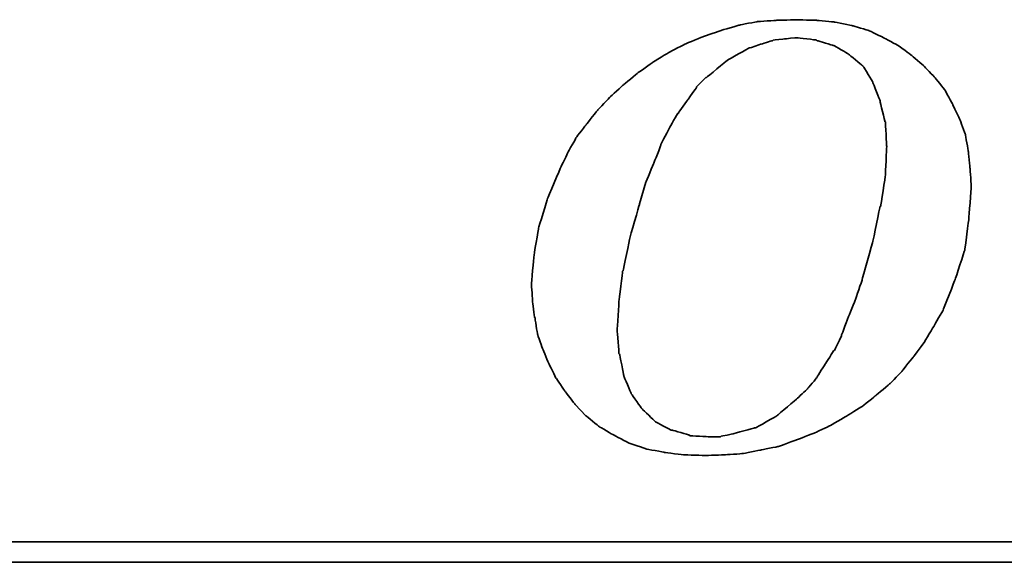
# Model space of a CAD drawing. Header units: millimetres. Extents: x 2494 to 2744, y 453 to 558.
# Tile 35 of 52: x 2672.98 to 2680.27, y 485.65 to 489.67. Entities that reach past the tile are written whole.
import ezdxf

# ---------------------------------------------------------------- set-up
doc = ezdxf.new("R2010")
doc.units = ezdxf.units.MM
doc.header["$LTSCALE"] = 0.2
doc.layers.add('layer 1', color=7, linetype='Continuous')

# ---------------------------------------------------------------- blocks, each defined once
blk = doc.blocks.new('TBI MOTION logo(完整正式版)')
at = {"layer": 'layer 1', "color": 22, "lineweight": 35}
for points, knots in [([(-11.34375, -6.98375), (-11.34375, -6.98375), (-10.91375, -7.43875), (-10.91375, -7.43875), (-10.91375, -7.43875), (-10.91375, -7.43875), (-10.38625, -7.87125), (-10.38625, -7.87125), (-10.38625, -7.87125), (-10.38625, -7.87125), (-9.81125, -8.20375), (-9.81125, -8.20375), (-9.81125, -8.20375), (-9.81125, -8.20375), (-9.21125, -8.51875), (-9.21125, -8.51875), (-9.21125, -8.51875), (-9.21125, -8.51875), (-8.51625, -8.75875), (-8.51625, -8.75875), (-8.51625, -8.75875), (-8.51625, -8.75875), (-7.77125, -8.90375), (-7.77125, -8.90375), (-7.77125, -8.90375), (-7.77125, -8.90375), (-6.97875, -8.99875), (-6.97875, -8.99875), (-6.97875, -8.99875), (-6.97875, -8.99875), (-6.14125, -9.02375), (-6.14125, -9.02375), (-6.14125, -9.02375), (-6.14125, -9.02375), (-5.37125, -8.99875), (-5.37125, -8.99875), (-5.37125, -8.99875), (-5.37125, -8.99875), (-4.65375, -8.94875), (-4.65375, -8.94875), (-4.65375, -8.94875), (-4.65375, -8.94875), (-3.93375, -8.80625), (-3.93375, -8.80625), (-3.93375, -8.80625), (-3.93375, -8.80625), (-3.21375, -8.66375), (-3.21375, -8.66375), (-3.21375, -8.66375), (-3.21375, -8.66375), (-2.49375, -8.39875), (-2.49375, -8.39875), (-2.49375, -8.39875), (-2.49375, -8.39875), (-1.79875, -8.13375), (-1.79875, -8.13375), (-1.79875, -8.13375), (-1.79875, -8.13375), (-1.17375, -7.84375), (-1.17375, -7.84375), (-1.17375, -7.84375), (-1.17375, -7.84375), (-0.52375, -7.46375), (-0.52375, -7.46375), (-0.52375, -7.46375), (-0.52375, -7.46375), (0.10124, -7.07875), (0.10124, -7.07875), (0.10124, -7.07875), (0.10124, -7.07875), (0.67625, -6.62375), (0.67625, -6.62375), (0.67625, -6.62375), (0.67625, -6.62375), (1.24874, -6.14375), (1.24874, -6.14375), (1.24874, -6.14375), (1.24874, -6.14375), (1.72874, -5.64125), (1.72874, -5.64125), (1.72874, -5.64125), (1.72874, -5.64125), (2.18624, -5.06375), (2.18624, -5.06375), (2.18624, -5.06375), (2.18624, -5.06375), (2.61625, -4.48874), (2.61625, -4.48874), (2.61625, -4.48874), (2.61625, -4.48874), (3.00125, -3.83874), (3.00125, -3.83874), (3.00125, -3.83874), (3.00125, -3.83874), (3.36124, -3.21374), (3.36124, -3.21374), (3.36124, -3.21374), (3.36124, -3.21374), (3.84374, -1.99125), (3.84374, -1.99125), (3.84374, -1.99125), (3.84374, -1.99125), (4.22625, -0.81875), (4.22625, -0.81875), (4.22625, -0.81875), (4.22625, -0.81875), (4.39125, 0.45624), (4.39125, 0.45624), (4.39125, 0.45624), (4.39125, 0.45624), (4.48874, 1.70124), (4.48874, 1.70124), (4.48874, 1.70124), (4.48874, 1.70124), (4.43874, 2.44625), (4.43874, 2.44625), (4.43874, 2.44625), (4.43874, 2.44625), (4.36874, 3.14125), (4.36874, 3.14125), (4.36874, 3.14125), (4.36874, 3.14125), (4.25125, 3.81125), (4.25125, 3.81125), (4.25125, 3.81125), (4.25125, 3.81125), (4.03124, 4.41125), (4.03124, 4.41125), (4.03124, 4.41125), (4.03124, 4.41125), (3.74374, 5.01125), (3.74374, 5.01125), (3.74374, 5.01125), (3.74374, 5.01125), (3.43124, 5.58875), (3.43124, 5.58875), (3.43124, 5.58875), (3.43124, 5.58875), (3.02625, 6.09125), (3.02625, 6.09125), (3.02625, 6.09125), (3.02625, 6.09125), (2.59374, 6.54875), (2.59374, 6.54875), (2.59374, 6.54875), (2.59374, 6.54875), (2.09124, 6.98125), (2.09124, 6.98125), (2.09124, 6.98125), (2.09124, 6.98125), (1.56124, 7.36625), (1.56124, 7.36625), (1.56124, 7.36625), (1.56124, 7.36625), (0.98624, 7.67625), (0.98624, 7.67625), (0.98624, 7.67625), (0.98624, 7.67625), (0.38624, 7.96375), (0.38624, 7.96375), (0.38624, 7.96375), (0.38624, 7.96375), (-0.25875, 8.15625), (-0.25875, 8.15625), (-0.25875, 8.15625), (-0.25875, 8.15625), (-0.98125, 8.30125), (-0.98125, 8.30125), (-0.98125, 8.30125), (-0.98125, 8.30125), (-1.70124, 8.37125), (-1.70124, 8.37125), (-1.70124, 8.37125), (-1.70124, 8.37125), (-2.49375, 8.39624), (-2.49375, 8.39624), (-2.49375, 8.39624), (-2.49375, 8.39624), (-3.28625, 8.37125), (-3.28625, 8.37125), (-3.28625, 8.37125), (-3.28625, 8.37125), (-4.05125, 8.32125), (-4.05125, 8.32125), (-4.05125, 8.32125), (-4.05125, 8.32125), (-4.77375, 8.18125), (-4.77375, 8.18125), (-4.77375, 8.18125), (-4.77375, 8.18125), (-5.51625, 7.96375), (-5.51625, 7.96375), (-5.51625, 7.96375), (-5.51625, 7.96375), (-6.21125, 7.72625), (-6.21125, 7.72625), (-6.21125, 7.72625), (-6.21125, 7.72625), (-6.92875, 7.43625), (-6.92875, 7.43625), (-6.92875, 7.43625), (-6.92875, 7.43625), (-7.57875, 7.10125), (-7.57875, 7.10125), (-7.57875, 7.10125), (-7.57875, 7.10125), (-8.24875, 6.69125), (-8.24875, 6.69125), (-8.24875, 6.69125), (-8.24875, 6.69125), (-8.84875, 6.26125), (-8.84875, 6.26125), (-8.84875, 6.26125), (-8.84875, 6.26125), (-9.42625, 5.78125), (-9.42625, 5.78125), (-9.42625, 5.78125), (-9.42625, 5.78125), (-9.95375, 5.30125), (-9.95375, 5.30125), (-9.95375, 5.30125), (-9.95375, 5.30125), (-10.43375, 4.79624), (-10.43375, 4.79624), (-10.43375, 4.79624), (-10.43375, 4.79624), (-10.88875, 4.22125), (-10.88875, 4.22125), (-10.88875, 4.22125), (-10.88875, 4.22125), (-11.29875, 3.69375), (-11.29875, 3.69375), (-11.29875, 3.69375), (-11.29875, 3.69375), (-11.63375, 3.09125), (-11.63375, 3.09125), (-11.63375, 3.09125), (-11.63375, 3.09125), (-11.91875, 2.49625), (-11.91875, 2.49625), (-11.91875, 2.49625), (-11.91875, 2.49625), (-12.44875, 1.24625), (-12.44875, 1.24625), (-12.44875, 1.24625), (-12.44875, 1.24625), (-12.80875, 0.06874), (-12.80875, 0.06874), (-12.80875, 0.06874), (-12.80875, 0.06874), (-12.99875, -1.07875), (-12.99875, -1.07875), (-12.99875, -1.07875), (-12.99875, -1.07875), (-13.09375, -2.18375), (-13.09375, -2.18375), (-13.09375, -2.18375), (-13.09375, -2.18375), (-13.04875, -2.85375), (-13.04875, -2.85375), (-13.04875, -2.85375), (-13.04875, -2.85375), (-12.97375, -3.50375), (-12.97375, -3.50375), (-12.97375, -3.50375), (-12.97375, -3.50375), (-12.95375, -3.50375), (-12.95375, -3.50375), (-12.95375, -3.50375), (-12.95375, -3.50375), (-12.85375, -4.17375), (-12.85375, -4.17375), (-12.85375, -4.17375), (-12.85375, -4.17375), (-12.63875, -4.77624), (-12.63875, -4.77624), (-12.63875, -4.77624), (-12.63875, -4.77624), (-12.39875, -5.35125), (-12.39875, -5.35125), (-12.39875, -5.35125), (-12.39875, -5.35125), (-12.11375, -5.92875), (-12.11375, -5.92875), (-12.11375, -5.92875), (-12.11375, -5.92875), (-11.75375, -6.45375), (-11.75375, -6.45375), (-11.75375, -6.45375), (-11.75375, -6.45375), (-11.34375, -6.98375), (-11.34375, -6.98375)], [0, 0, 0, 0, 0.01369863, 0.01369863, 0.01369863, 0.01369864, 0.02739726, 0.02739726, 0.02739726, 0.02739727, 0.04109589, 0.04109589, 0.04109589, 0.0410959, 0.05479452, 0.05479452, 0.05479452, 0.05479453, 0.06849315, 0.06849315, 0.06849315, 0.06849316, 0.08219178, 0.08219178, 0.08219178, 0.08219179, 0.09589041, 0.09589041, 0.09589041, 0.09589042, 0.10958904, 0.10958904, 0.10958904, 0.10958905, 0.12328767, 0.12328767, 0.12328767, 0.12328768, 0.1369863, 0.1369863, 0.1369863, 0.13698631, 0.15068493, 0.15068493, 0.15068493, 0.15068494, 0.16438356, 0.16438356, 0.16438356, 0.16438357, 0.17808219, 0.17808219, 0.17808219, 0.1780822, 0.19178082, 0.19178082, 0.19178082, 0.19178083, 0.20547945, 0.20547945, 0.20547945, 0.20547946, 0.21917808, 0.21917808, 0.21917808, 0.21917809, 0.23287671, 0.23287671, 0.23287671, 0.23287672, 0.24657534, 0.24657534, 0.24657534, 0.24657535, 0.26027397, 0.26027397, 0.26027397, 0.26027398, 0.2739726, 0.2739726, 0.2739726, 0.27397261, 0.28767123, 0.28767123, 0.28767123, 0.28767124, 0.30136986, 0.30136986, 0.30136986, 0.30136987, 0.31506849, 0.31506849, 0.31506849, 0.3150685, 0.32876712, 0.32876712, 0.32876712, 0.32876713, 0.34246575, 0.34246575, 0.34246575, 0.34246576, 0.35616438, 0.35616438, 0.35616438, 0.35616439, 0.36986301, 0.36986301, 0.36986301, 0.36986302, 0.38356164, 0.38356164, 0.38356164, 0.38356165, 0.39726027, 0.39726027, 0.39726027, 0.39726028, 0.4109589, 0.4109589, 0.4109589, 0.41095891, 0.42465753, 0.42465753, 0.42465753, 0.42465754, 0.43835616, 0.43835616, 0.43835616, 0.43835617, 0.45205479, 0.45205479, 0.45205479, 0.4520548, 0.46575342, 0.46575342, 0.46575342, 0.46575343, 0.47945205, 0.47945205, 0.47945205, 0.47945206, 0.49315068, 0.49315068, 0.49315068, 0.49315069, 0.50684932, 0.50684932, 0.50684932, 0.50684933, 0.52054795, 0.52054795, 0.52054795, 0.52054796, 0.53424658, 0.53424658, 0.53424658, 0.53424659, 0.54794521, 0.54794521, 0.54794521, 0.54794522, 0.56164384, 0.56164384, 0.56164384, 0.56164385, 0.57534247, 0.57534247, 0.57534247, 0.57534248, 0.5890411, 0.5890411, 0.5890411, 0.58904111, 0.60273973, 0.60273973, 0.60273973, 0.60273974, 0.61643836, 0.61643836, 0.61643836, 0.61643837, 0.63013699, 0.63013699, 0.63013699, 0.630137, 0.64383562, 0.64383562, 0.64383562, 0.64383563, 0.65753425, 0.65753425, 0.65753425, 0.65753426, 0.67123288, 0.67123288, 0.67123288, 0.67123289, 0.68493151, 0.68493151, 0.68493151, 0.68493152, 0.69863014, 0.69863014, 0.69863014, 0.69863015, 0.71232877, 0.71232877, 0.71232877, 0.71232878, 0.7260274, 0.7260274, 0.7260274, 0.72602741, 0.73972603, 0.73972603, 0.73972603, 0.73972604, 0.75342466, 0.75342466, 0.75342466, 0.75342467, 0.76712329, 0.76712329, 0.76712329, 0.7671233, 0.78082192, 0.78082192, 0.78082192, 0.78082193, 0.79452055, 0.79452055, 0.79452055, 0.79452056, 0.80821918, 0.80821918, 0.80821918, 0.80821919, 0.82191781, 0.82191781, 0.82191781, 0.82191782, 0.83561644, 0.83561644, 0.83561644, 0.83561645, 0.84931507, 0.84931507, 0.84931507, 0.84931508, 0.8630137, 0.8630137, 0.8630137, 0.86301371, 0.87671233, 0.87671233, 0.87671233, 0.87671234, 0.89041096, 0.89041096, 0.89041096, 0.89041097, 0.90410959, 0.90410959, 0.90410959, 0.9041096, 0.91780822, 0.91780822, 0.91780822, 0.91780823, 0.93150685, 0.93150685, 0.93150685, 0.93150686, 0.94520548, 0.94520548, 0.94520548, 0.94520549, 0.95890411, 0.95890411, 0.95890411, 0.95890412, 0.97260274, 0.97260274, 0.97260274, 0.97260275, 0.98630137, 0.98630137, 0.98630137, 0.98630138, 1, 1, 1, 1]), ([(-8.77875, 1.03124), (-8.77875, 1.03124), (-8.51625, 1.89625), (-8.51625, 1.89625), (-8.51625, 1.89625), (-8.51625, 1.89625), (-8.20375, 2.66375), (-8.20375, 2.66375), (-8.20375, 2.66375), (-8.20375, 2.66375), (-7.91625, 3.38125), (-7.91625, 3.38125), (-7.91625, 3.38125), (-7.91625, 3.38125), (-7.91625, 3.40624), (-7.91625, 3.40624), (-7.91625, 3.40624), (-7.91625, 3.40624), (-7.57875, 4.07624), (-7.57875, 4.07624), (-7.57875, 4.07624), (-7.57875, 4.07624), (-7.24375, 4.65125), (-7.24375, 4.65125), (-7.24375, 4.65125), (-7.24375, 4.65125), (-7.21875, 4.65125), (-7.21875, 4.65125), (-7.21875, 4.65125), (-7.21875, 4.65125), (-7.21875, 4.67624), (-7.21875, 4.67624), (-7.21875, 4.67624), (-7.21875, 4.67624), (-6.83625, 5.20375), (-6.83625, 5.20375), (-6.83625, 5.20375), (-6.83625, 5.20375), (-6.49875, 5.68625), (-6.49875, 5.68625), (-6.49875, 5.68625), (-6.49875, 5.68625), (-6.49875, 5.70625), (-6.49875, 5.70625), (-6.49875, 5.70625), (-6.49875, 5.70625), (-6.11625, 6.09125), (-6.11625, 6.09125), (-6.11625, 6.09125), (-6.11625, 6.09125), (-6.09125, 6.09125), (-6.09125, 6.09125), (-6.09125, 6.09125), (-6.09125, 6.09125), (-5.27375, 6.76625), (-5.27375, 6.76625), (-5.27375, 6.76625), (-5.27375, 6.76625), (-5.24875, 6.76625), (-5.24875, 6.76625), (-5.24875, 6.76625), (-5.24875, 6.76625), (-5.24875, 6.78625), (-5.24875, 6.78625), (-5.24875, 6.78625), (-5.24875, 6.78625), (-4.38875, 7.26624), (-4.38875, 7.26624), (-4.38875, 7.26624), (-4.38875, 7.26624), (-4.36125, 7.26624), (-4.36125, 7.26624), (-4.36125, 7.26624), (-4.36125, 7.26624), (-3.93375, 7.41125), (-3.93375, 7.41125), (-3.93375, 7.41125), (-3.93375, 7.41125), (-3.47375, 7.55625), (-3.47375, 7.55625), (-3.47375, 7.55625), (-3.47375, 7.55625), (-3.45375, 7.55625), (-3.45375, 7.55625), (-3.45375, 7.55625), (-3.45375, 7.55625), (-3.42875, 7.58124), (-3.42875, 7.58124), (-3.42875, 7.58124), (-3.42875, 7.58124), (-2.97375, 7.62625), (-2.97375, 7.62625), (-2.97375, 7.62625), (-2.97375, 7.62625), (-2.49375, 7.67625), (-2.49375, 7.67625), (-2.49375, 7.67625), (-2.49375, 7.67625), (-2.46875, 7.67625), (-2.46875, 7.67625), (-2.46875, 7.67625), (-2.46875, 7.67625), (-1.70124, 7.58124), (-1.70124, 7.58124), (-1.70124, 7.58124), (-1.70124, 7.58124), (-1.67875, 7.55625), (-1.67875, 7.55625), (-1.67875, 7.55625), (-1.67875, 7.55625), (-1.65375, 7.55625), (-1.65375, 7.55625), (-1.65375, 7.55625), (-1.65375, 7.55625), (-1.03125, 7.36625), (-1.03125, 7.36625), (-1.03125, 7.36625), (-1.03125, 7.36625), (-1.00625, 7.36625), (-1.00625, 7.36625), (-1.00625, 7.36625), (-1.00625, 7.36625), (-0.43124, 7.02624), (-0.43124, 7.02624), (-0.43124, 7.02624), (-0.43124, 7.02624), (-0.40625, 7.00624), (-0.40625, 7.00624), (-0.40625, 7.00624), (-0.40625, 7.00624), (0.12124, 6.57124), (0.12124, 6.57124), (0.12124, 6.57124), (0.12124, 6.57124), (0.14624, 6.54875), (0.14624, 6.54875), (0.14624, 6.54875), (0.14624, 6.54875), (0.17124, 6.52375), (0.17124, 6.52375), (0.17124, 6.52375), (0.17124, 6.52375), (0.55625, 5.89875), (0.55625, 5.89875), (0.55625, 5.89875), (0.55625, 5.89875), (0.55625, 5.87625), (0.55625, 5.87625), (0.55625, 5.87625), (0.55625, 5.87625), (0.84124, 5.15625), (0.84124, 5.15625), (0.84124, 5.15625), (0.84124, 5.15625), (0.84124, 5.13125), (0.84124, 5.13125), (0.84124, 5.13125), (0.84124, 5.13125), (1.03624, 4.31875), (1.03624, 4.31875), (1.03624, 4.31875), (1.03624, 4.31875), (1.05624, 4.31875), (1.05624, 4.31875), (1.05624, 4.31875), (1.05624, 4.31875), (1.05624, 4.29125), (1.05624, 4.29125), (1.05624, 4.29125), (1.05624, 4.29125), (1.10625, 3.33125), (1.10625, 3.33125), (1.10625, 3.33125), (1.10625, 3.33125), (1.10625, 3.30875), (1.10625, 3.30875), (1.10625, 3.30875), (1.10625, 3.30875), (1.05624, 2.20624), (1.05624, 2.20624), (1.05624, 2.20624), (1.05624, 2.20624), (1.05624, 2.18124), (1.05624, 2.18124), (1.05624, 2.18124), (1.05624, 2.18124), (0.86624, 0.93624), (0.86624, 0.93624), (0.86624, 0.93624), (0.86624, 0.93624), (0.84124, 0.93624), (0.84124, 0.93624), (0.84124, 0.93624), (0.84124, 0.93624), (0.55625, -0.45874), (0.55625, -0.45874), (0.55625, -0.45874), (0.55625, -0.45874), (0.12124, -1.99125), (0.12124, -1.99125), (0.12124, -1.99125), (0.12124, -1.99125), (0.12124, -2.01874), (0.12124, -2.01874), (0.12124, -2.01874), (0.12124, -2.01874), (-0.13874, -2.78375), (-0.13874, -2.78375), (-0.13874, -2.78375), (-0.13874, -2.78375), (-0.43124, -3.50375), (-0.43124, -3.50375), (-0.43124, -3.50375), (-0.43124, -3.50375), (-0.69375, -4.19875), (-0.69375, -4.19875), (-0.69375, -4.19875), (-0.69375, -4.19875), (-0.69375, -4.22375), (-0.69375, -4.22375), (-0.69375, -4.22375), (-0.69375, -4.22375), (-0.98125, -4.82374), (-0.98125, -4.82374), (-0.98125, -4.82374), (-0.98125, -4.82374), (-1.00625, -4.82374), (-1.00625, -4.82374), (-1.00625, -4.82374), (-1.00625, -4.82374), (-1.33875, -5.35125), (-1.33875, -5.35125), (-1.33875, -5.35125), (-1.33875, -5.35125), (-1.67875, -5.87875), (-1.67875, -5.87875), (-1.67875, -5.87875), (-1.67875, -5.87875), (-1.67875, -5.90375), (-1.67875, -5.90375), (-1.67875, -5.90375), (-1.67875, -5.90375), (-2.05875, -6.35875), (-2.05875, -6.35875), (-2.05875, -6.35875), (-2.05875, -6.35875), (-2.08375, -6.38375), (-2.08375, -6.38375), (-2.08375, -6.38375), (-2.08375, -6.38375), (-2.46875, -6.74375), (-2.46875, -6.74375), (-2.46875, -6.74375), (-2.46875, -6.74375), (-3.25875, -7.41625), (-3.25875, -7.41625), (-3.25875, -7.41625), (-3.25875, -7.41625), (-3.28625, -7.43875), (-3.28625, -7.43875), (-3.28625, -7.43875), (-3.28625, -7.43875), (-4.12375, -7.91875), (-4.12375, -7.91875), (-4.12375, -7.91875), (-4.12375, -7.91875), (-4.14875, -7.91875), (-4.14875, -7.91875), (-4.14875, -7.91875), (-4.14875, -7.91875), (-4.17125, -7.91875), (-4.17125, -7.91875), (-4.17125, -7.91875), (-4.17125, -7.91875), (-5.03375, -8.15875), (-5.03375, -8.15875), (-5.03375, -8.15875), (-5.03375, -8.15875), (-5.51625, -8.25625), (-5.51625, -8.25625), (-5.51625, -8.25625), (-5.51625, -8.25625), (-5.54125, -8.27875), (-5.54125, -8.27875), (-5.54125, -8.27875), (-5.54125, -8.27875), (-5.56375, -8.27875), (-5.56375, -8.27875), (-5.56375, -8.27875), (-5.56375, -8.27875), (-5.99625, -8.27875), (-5.99625, -8.27875), (-5.99625, -8.27875), (-5.99625, -8.27875), (-6.76375, -8.23125), (-6.76375, -8.23125), (-6.76375, -8.23125), (-6.76375, -8.23125), (-6.78875, -8.23125), (-6.78875, -8.23125), (-6.78875, -8.23125), (-6.78875, -8.23125), (-6.78875, -8.20375), (-6.78875, -8.20375), (-6.78875, -8.20375), (-6.78875, -8.20375), (-7.45875, -8.01375), (-7.45875, -8.01375), (-7.45875, -8.01375), (-7.45875, -8.01375), (-7.48375, -8.01375), (-7.48375, -8.01375), (-7.48375, -8.01375), (-7.48375, -8.01375), (-7.50875, -8.01375), (-7.50875, -8.01375), (-7.50875, -8.01375), (-7.50875, -8.01375), (-8.13125, -7.67875), (-8.13125, -7.67875), (-8.13125, -7.67875), (-8.13125, -7.67875), (-8.15625, -7.65375), (-8.15625, -7.65375), (-8.15625, -7.65375), (-8.15625, -7.65375), (-8.65875, -7.17375), (-8.65875, -7.17375), (-8.65875, -7.17375), (-8.65875, -7.17375), (-8.68375, -7.14875), (-8.68375, -7.14875), (-8.68375, -7.14875), (-8.68375, -7.14875), (-9.08875, -6.57375), (-9.08875, -6.57375), (-9.08875, -6.57375), (-9.08875, -6.57375), (-9.11375, -6.54875), (-9.11375, -6.54875), (-9.11375, -6.54875), (-9.11375, -6.54875), (-9.11375, -6.52875), (-9.11375, -6.52875), (-9.11375, -6.52875), (-9.11375, -6.52875), (-9.40375, -5.85375), (-9.40375, -5.85375), (-9.40375, -5.85375), (-9.40375, -5.85375), (-9.40375, -5.82875), (-9.40375, -5.82875), (-9.40375, -5.82875), (-9.40375, -5.82875), (-9.56875, -4.96875), (-9.56875, -4.96875), (-9.56875, -4.96875), (-9.56875, -4.96875), (-9.59375, -4.94375), (-9.59375, -4.94375), (-9.59375, -4.94375), (-9.59375, -4.94375), (-9.66375, -4.03375), (-9.66375, -4.03375), (-9.66375, -4.03375), (-9.66375, -4.03375), (-9.66375, -4.00875), (-9.66375, -4.00875), (-9.66375, -4.00875), (-9.66375, -4.00875), (-9.59375, -2.85375), (-9.59375, -2.85375), (-9.59375, -2.85375), (-9.59375, -2.85375), (-9.45125, -1.65875), (-9.45125, -1.65875), (-9.45125, -1.65875), (-9.45125, -1.65875), (-9.42625, -1.63375), (-9.42625, -1.63375), (-9.42625, -1.63375), (-9.42625, -1.63375), (-9.16125, -0.33875), (-9.16125, -0.33875), (-9.16125, -0.33875), (-9.16125, -0.33875), (-8.77875, 1.00624), (-8.77875, 1.00624), (-8.77875, 1.00624), (-8.77875, 1.00624), (-8.77875, 1.03124), (-8.77875, 1.03124)], [0, 0, 0, 0, 0.01020408, 0.01020408, 0.01020408, 0.01020409, 0.02040816, 0.02040816, 0.02040816, 0.02040817, 0.03061224, 0.03061224, 0.03061224, 0.03061225, 0.04081633, 0.04081633, 0.04081633, 0.04081634, 0.05102041, 0.05102041, 0.05102041, 0.05102042, 0.06122449, 0.06122449, 0.06122449, 0.0612245, 0.07142857, 0.07142857, 0.07142857, 0.07142858, 0.08163265, 0.08163265, 0.08163265, 0.08163266, 0.09183673, 0.09183673, 0.09183673, 0.09183674, 0.10204082, 0.10204082, 0.10204082, 0.10204083, 0.1122449, 0.1122449, 0.1122449, 0.11224491, 0.12244898, 0.12244898, 0.12244898, 0.12244899, 0.13265306, 0.13265306, 0.13265306, 0.13265307, 0.14285714, 0.14285714, 0.14285714, 0.14285715, 0.15306122, 0.15306122, 0.15306122, 0.15306123, 0.16326531, 0.16326531, 0.16326531, 0.16326532, 0.17346939, 0.17346939, 0.17346939, 0.1734694, 0.18367347, 0.18367347, 0.18367347, 0.18367348, 0.19387755, 0.19387755, 0.19387755, 0.19387756, 0.20408163, 0.20408163, 0.20408163, 0.20408164, 0.21428571, 0.21428571, 0.21428571, 0.21428572, 0.2244898, 0.2244898, 0.2244898, 0.22448981, 0.23469388, 0.23469388, 0.23469388, 0.23469389, 0.24489796, 0.24489796, 0.24489796, 0.24489797, 0.25510204, 0.25510204, 0.25510204, 0.25510205, 0.26530612, 0.26530612, 0.26530612, 0.26530613, 0.2755102, 0.2755102, 0.2755102, 0.27551021, 0.28571429, 0.28571429, 0.28571429, 0.2857143, 0.29591837, 0.29591837, 0.29591837, 0.29591838, 0.30612245, 0.30612245, 0.30612245, 0.30612246, 0.31632653, 0.31632653, 0.31632653, 0.31632654, 0.32653061, 0.32653061, 0.32653061, 0.32653062, 0.33673469, 0.33673469, 0.33673469, 0.3367347, 0.34693878, 0.34693878, 0.34693878, 0.34693879, 0.35714286, 0.35714286, 0.35714286, 0.35714287, 0.36734694, 0.36734694, 0.36734694, 0.36734695, 0.37755102, 0.37755102, 0.37755102, 0.37755103, 0.3877551, 0.3877551, 0.3877551, 0.38775511, 0.39795918, 0.39795918, 0.39795918, 0.39795919, 0.40816327, 0.40816327, 0.40816327, 0.40816328, 0.41836735, 0.41836735, 0.41836735, 0.41836736, 0.42857143, 0.42857143, 0.42857143, 0.42857144, 0.43877551, 0.43877551, 0.43877551, 0.43877552, 0.44897959, 0.44897959, 0.44897959, 0.4489796, 0.45918367, 0.45918367, 0.45918367, 0.45918368, 0.46938776, 0.46938776, 0.46938776, 0.46938777, 0.47959184, 0.47959184, 0.47959184, 0.47959185, 0.48979592, 0.48979592, 0.48979592, 0.48979593, 0.5, 0.5, 0.5, 0.50000001, 0.51020408, 0.51020408, 0.51020408, 0.51020409, 0.52040816, 0.52040816, 0.52040816, 0.52040817, 0.53061224, 0.53061224, 0.53061224, 0.53061225, 0.54081633, 0.54081633, 0.54081633, 0.54081634, 0.55102041, 0.55102041, 0.55102041, 0.55102042, 0.56122449, 0.56122449, 0.56122449, 0.5612245, 0.57142857, 0.57142857, 0.57142857, 0.57142858, 0.58163265, 0.58163265, 0.58163265, 0.58163266, 0.59183673, 0.59183673, 0.59183673, 0.59183674, 0.60204082, 0.60204082, 0.60204082, 0.60204083, 0.6122449, 0.6122449, 0.6122449, 0.61224491, 0.62244898, 0.62244898, 0.62244898, 0.62244899, 0.63265306, 0.63265306, 0.63265306, 0.63265307, 0.64285714, 0.64285714, 0.64285714, 0.64285715, 0.65306122, 0.65306122, 0.65306122, 0.65306123, 0.66326531, 0.66326531, 0.66326531, 0.66326532, 0.67346939, 0.67346939, 0.67346939, 0.6734694, 0.68367347, 0.68367347, 0.68367347, 0.68367348, 0.69387755, 0.69387755, 0.69387755, 0.69387756, 0.70408163, 0.70408163, 0.70408163, 0.70408164, 0.71428571, 0.71428571, 0.71428571, 0.71428572, 0.7244898, 0.7244898, 0.7244898, 0.72448981, 0.73469388, 0.73469388, 0.73469388, 0.73469389, 0.74489796, 0.74489796, 0.74489796, 0.74489797, 0.75510204, 0.75510204, 0.75510204, 0.75510205, 0.76530612, 0.76530612, 0.76530612, 0.76530613, 0.7755102, 0.7755102, 0.7755102, 0.77551021, 0.78571429, 0.78571429, 0.78571429, 0.7857143, 0.79591837, 0.79591837, 0.79591837, 0.79591838, 0.80612245, 0.80612245, 0.80612245, 0.80612246, 0.81632653, 0.81632653, 0.81632653, 0.81632654, 0.82653061, 0.82653061, 0.82653061, 0.82653062, 0.83673469, 0.83673469, 0.83673469, 0.8367347, 0.84693878, 0.84693878, 0.84693878, 0.84693879, 0.85714286, 0.85714286, 0.85714286, 0.85714287, 0.86734694, 0.86734694, 0.86734694, 0.86734695, 0.87755102, 0.87755102, 0.87755102, 0.87755103, 0.8877551, 0.8877551, 0.8877551, 0.88775511, 0.89795918, 0.89795918, 0.89795918, 0.89795919, 0.90816327, 0.90816327, 0.90816327, 0.90816328, 0.91836735, 0.91836735, 0.91836735, 0.91836736, 0.92857143, 0.92857143, 0.92857143, 0.92857144, 0.93877551, 0.93877551, 0.93877551, 0.93877552, 0.94897959, 0.94897959, 0.94897959, 0.9489796, 0.95918367, 0.95918367, 0.95918367, 0.95918368, 0.96938776, 0.96938776, 0.96938776, 0.96938777, 0.97959184, 0.97959184, 0.97959184, 0.97959185, 0.98979592, 0.98979592, 0.98979592, 0.98979593, 1, 1, 1, 1]), ([(75.90875, -9.47875), (75.90875, -9.47875), (75.90875, -12.28625), (75.90875, -12.28625), (75.90875, -12.28625), (75.90875, -12.28625), (75.90875, -12.47875), (75.90875, -12.47875), (75.90875, -12.47875), (75.90875, -12.47875), (75.71625, -12.47875), (75.71625, -12.47875), (75.71625, -12.47875), (75.71625, -12.47875), (-88.32875, -12.47875), (-88.32875, -12.47875), (-88.32875, -12.47875), (-88.32875, -12.47875), (-88.32875, -13.29375), (-88.32875, -13.29375), (-88.32875, -13.29375), (-88.32875, -13.29375), (82.89125, -13.29375), (82.89125, -13.29375), (82.89125, -13.29375), (82.89125, -13.29375), (75.90875, -9.47875), (75.90875, -9.47875)], [0, 0, 0, 0, 0.14285714, 0.14285714, 0.14285714, 0.14285715, 0.28571429, 0.28571429, 0.28571429, 0.2857143, 0.42857143, 0.42857143, 0.42857143, 0.42857144, 0.57142857, 0.57142857, 0.57142857, 0.57142858, 0.71428571, 0.71428571, 0.71428571, 0.71428572, 0.85714286, 0.85714286, 0.85714286, 0.85714287, 1, 1, 1, 1])]:
    blk.add_open_spline(points, degree=3, knots=knots, dxfattribs=at)

msp = doc.modelspace()

# ---------------------------------------------------------------- block references
at = {"xscale": 0.1852549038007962, "yscale": 0.1852549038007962, "zscale": 0.1852549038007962}
msp.add_blockref('TBI MOTION logo(完整正式版)', (2679.1913, 488.1146), dxfattribs=at)

doc.saveas('drawing.dxf')
